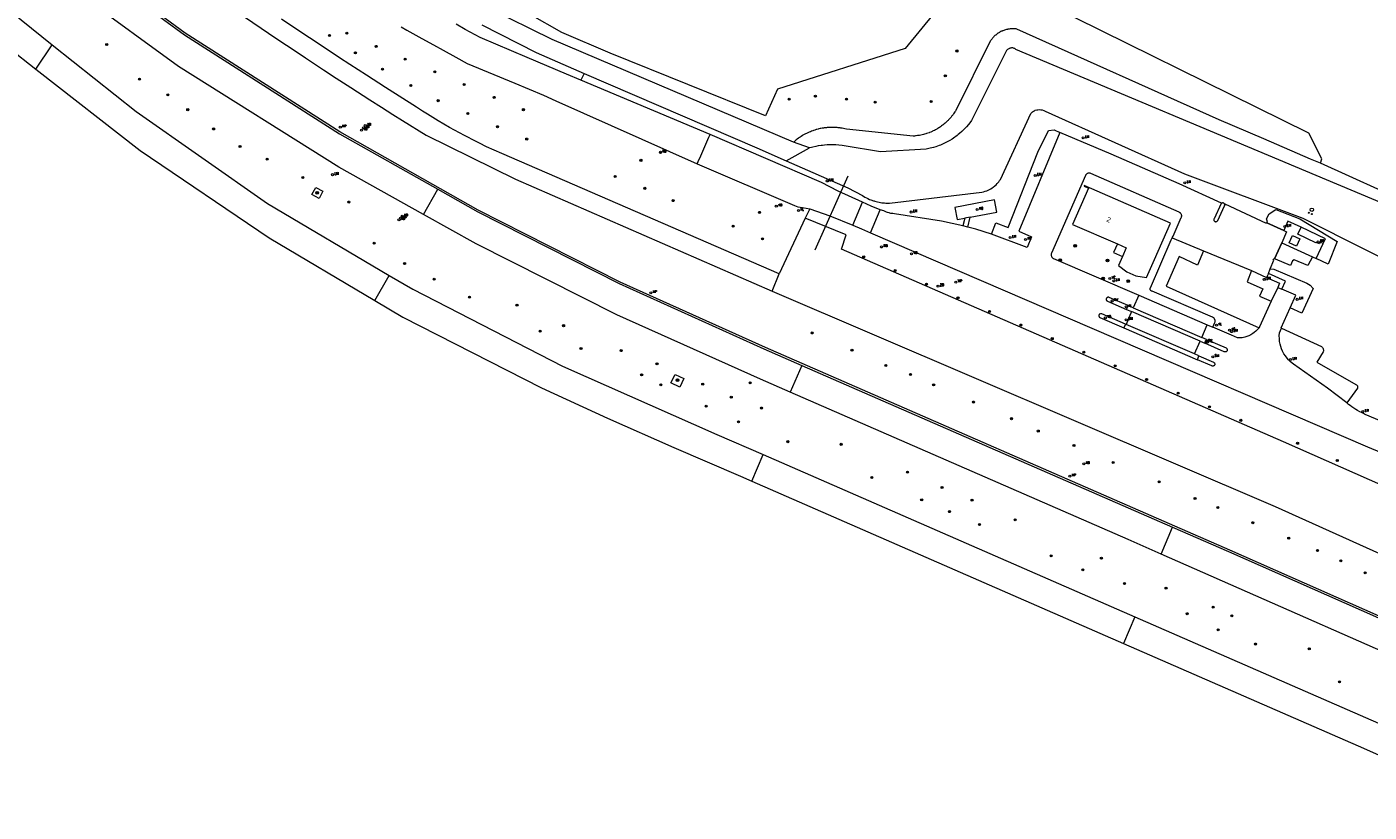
# Model space of a CAD drawing. Header units: metres. Extents: x 138165 to 154469, y 480134 to 494189.
# Tile 100 of 256: x 147099 to 147430, y 482893 to 483086. Entities that reach past the tile are written whole.
import ezdxf

# ---------------------------------------------------------------- set-up
doc = ezdxf.new("R2010")
doc.units = ezdxf.units.M
doc.header["$LTSCALE"] = 0.001
doc.header["$MEASUREMENT"] = 0
for name, color, linetype, lineweight in [('Level 5', 7, 'Continuous', 0), ('TOP-L-duiker', 7, 'Continuous', 0), ('TOP-L-topo objecten punt', 7, 'Continuous', 0), ('TOP-L-topo objecten vlak', 7, 'Continuous', 0), ('TOP-L-verharding molgoot', 7, 'Continuous', 0), ('TOP-T-topo huisnummering naamgeving', 7, 'Continuous', 0)]:
    doc.layers.add(name, color=color, linetype=linetype, lineweight=lineweight)
doc.styles.add('Style-INTL_ISO', font='INTL_ISO.shx')
doc.styles.add('Style-STANDARD', font='STANDARD.shx')

# ---------------------------------------------------------------- blocks, each defined once
blk = doc.blocks.new('24')
at = {"layer": 'TOP-L-topo objecten punt', "color": 7, "linetype": 'Continuous', "lineweight": 0}
for radius in [0.025, 0.0182, 0.0115, 0.005]:
    blk.add_circle((0, 0), radius, dxfattribs=at)
blk = doc.blocks.new('131')
at = {"layer": 'TOP-L-topo objecten punt', "color": 7, "linetype": 'Continuous', "lineweight": 0}
blk.add_circle((0, 0), 0.025, dxfattribs=at)
at = {"layer": 'TOP-L-topo objecten punt', "color": 7, "linetype": 'Continuous', "lineweight": 0, "style": 'Style-STANDARD'}
blk.add_text('SM', height=0.06, dxfattribs=at).set_placement((0.0483, 0))
blk = doc.blocks.new('31')
at = {"layer": 'TOP-L-topo objecten punt', "color": 7, "linetype": 'Continuous', "lineweight": 0}
blk.add_circle((0, 0), 0.025, dxfattribs=at)
at = {"layer": 'TOP-L-topo objecten punt', "color": 7, "linetype": 'Continuous', "lineweight": 0, "style": 'Style-STANDARD'}
blk.add_text('KO', height=0.06, dxfattribs=at).set_placement((0.0483, 0))
blk = doc.blocks.new('22')
at = {"layer": 'TOP-L-topo objecten punt', "color": 7, "linetype": 'Continuous', "lineweight": 0}
blk.add_circle((0, 0), 0.025, dxfattribs=at)
at = {"layer": 'TOP-L-topo objecten punt', "color": 7, "linetype": 'Continuous', "lineweight": 0, "style": 'Style-STANDARD'}
blk.add_text('VC', height=0.06, dxfattribs=at).set_placement((0.0483, 0))
blk = doc.blocks.new('39')
at = {"layer": 'TOP-L-topo objecten punt', "color": 7, "linetype": 'Continuous', "lineweight": 0}
for p, q in [((0.0175, 0.0175), (-0.0175, 0.0175)), ((-0.0175, 0.0175), (-0.0175, -0.0175)), ((0.0175, 0.0175), (0.0175, -0.0175)), ((0.0175, -0.0175), (-0.0175, -0.0175))]:
    blk.add_line(p, q, dxfattribs=at)
blk.add_circle((0, 0), 0.0332, dxfattribs=at)
blk = doc.blocks.new('*U13')
at = {"layer": 'Level 5', "color": 7, "linetype": 'Continuous', "lineweight": 0}
blk.add_circle((0, 0), 0.0415, dxfattribs=at)
blk = doc.blocks.new('150')
at = {"layer": 'Level 5', "color": 7, "linetype": 'Continuous', "lineweight": 0}
blk.add_blockref('*U13', (0, 0), dxfattribs=at)
blk = doc.blocks.new('73')
at = {"layer": 'TOP-L-topo objecten punt', "color": 7, "linetype": 'Continuous', "lineweight": 0}
blk.add_circle((0, 0), 0.025, dxfattribs=at)
at = {"layer": 'TOP-L-topo objecten punt', "color": 7, "linetype": 'Continuous', "lineweight": 0, "style": 'Style-STANDARD'}
blk.add_text('WP', height=0.06, dxfattribs=at).set_placement((0.0483, 0))
blk = doc.blocks.new('16')
at = {"layer": 'TOP-L-topo objecten punt', "color": 7, "linetype": 'Continuous', "lineweight": 0}
blk.add_circle((0, 0), 0.025, dxfattribs=at)
at = {"layer": 'TOP-L-topo objecten punt', "color": 7, "linetype": 'Continuous', "lineweight": 0, "style": 'Style-STANDARD'}
blk.add_text('LM', height=0.06, dxfattribs=at).set_placement((0.0483, 0))
blk = doc.blocks.new('15')
at = {"layer": 'TOP-L-topo objecten punt', "color": 7, "linetype": 'Continuous', "lineweight": 0}
blk.add_circle((0, 0), 0.025, dxfattribs=at)
at = {"layer": 'TOP-L-topo objecten punt', "color": 7, "linetype": 'Continuous', "lineweight": 0, "style": 'Style-STANDARD'}
blk.add_text('VL', height=0.06, dxfattribs=at).set_placement((0.0483, 0))
blk = doc.blocks.new('17')
at = {"layer": 'TOP-L-topo objecten punt', "color": 7, "linetype": 'Continuous', "lineweight": 0}
blk.add_circle((0, 0), 0.025, dxfattribs=at)
at = {"layer": 'TOP-L-topo objecten punt', "color": 7, "linetype": 'Continuous', "lineweight": 0, "style": 'Style-STANDARD'}
blk.add_text('HP', height=0.06, dxfattribs=at).set_placement((0.0483, 0))
blk = doc.blocks.new('10')
at = {"layer": 'TOP-L-topo objecten punt', "linetype": 'Continuous', "lineweight": 0}
blk.add_circle((0, 0), 0.0125, dxfattribs=at)
blk = doc.blocks.new('28')
at = {"layer": 'TOP-L-topo objecten punt', "color": 7, "linetype": 'Continuous', "lineweight": 0}
blk.add_circle((0, 0), 0.025, dxfattribs=at)
at = {"layer": 'TOP-L-topo objecten punt', "color": 7, "linetype": 'Continuous', "lineweight": 0, "style": 'Style-STANDARD'}
blk.add_text('VM', height=0.06, dxfattribs=at).set_placement((0.0483, 0))
blk = doc.blocks.new('168')
at = {"layer": 'TOP-L-topo objecten punt', "color": 7, "linetype": 'Continuous', "lineweight": 0}
blk.add_circle((0, 0), 0.025, dxfattribs=at)
at = {"layer": 'TOP-L-topo objecten punt', "color": 7, "linetype": 'Continuous', "lineweight": 0, "style": 'Style-STANDARD'}
blk.add_text('ZM', height=0.06, dxfattribs=at).set_placement((0.048, 0))
blk = doc.blocks.new('126')
at = {"layer": 'TOP-L-topo objecten punt', "color": 7, "linetype": 'Continuous', "lineweight": 0}
blk.add_circle((0, 0), 0.025, dxfattribs=at)
at = {"layer": 'TOP-L-topo objecten punt', "color": 7, "linetype": 'Continuous', "lineweight": 0, "style": 'Style-STANDARD'}
blk.add_text('RV', height=0.06, dxfattribs=at).set_placement((0.0483, 0))
blk = doc.blocks.new('153')
at = {"layer": 'TOP-L-topo objecten punt', "color": 7, "linetype": 'Continuous', "lineweight": 0}
blk.add_circle((0, 0), 0.025, dxfattribs=at)
at = {"layer": 'TOP-L-topo objecten punt', "color": 7, "linetype": 'Continuous', "lineweight": 0, "style": 'Style-STANDARD'}
blk.add_text('RP', height=0.06, dxfattribs=at).set_placement((0.0483, 0))
blk = doc.blocks.new('11')
at = {"layer": 'TOP-L-topo objecten punt', "color": 7, "linetype": 'Continuous', "lineweight": 0}
blk.add_circle((0, 0), 0.025, dxfattribs=at)
at = {"layer": 'TOP-L-topo objecten punt', "color": 7, "linetype": 'Continuous', "lineweight": 0, "style": 'Style-STANDARD'}
blk.add_text('AB', height=0.06, dxfattribs=at).set_placement((0.0483, 0))
blk = doc.blocks.new('85')
at = {"layer": 'TOP-L-topo objecten punt', "color": 7, "linetype": 'Continuous', "lineweight": 0}
blk.add_circle((0, 0), 0.025, dxfattribs=at)
at = {"layer": 'TOP-L-topo objecten punt', "color": 7, "linetype": 'Continuous', "lineweight": 0, "style": 'Style-STANDARD'}
blk.add_text('ZB', height=0.06, dxfattribs=at).set_placement((0.0483, 0))
blk = doc.blocks.new('127')
at = {"layer": 'TOP-L-topo objecten punt', "color": 7, "linetype": 'Continuous', "lineweight": 0}
blk.add_circle((0, 0), 0.025, dxfattribs=at)
at = {"layer": 'TOP-L-topo objecten punt', "color": 7, "linetype": 'Continuous', "lineweight": 0, "style": 'Style-STANDARD'}
blk.add_text('RB', height=0.06, dxfattribs=at).set_placement((0.0483, 0))
blk = doc.blocks.new('14')
at = {"layer": 'TOP-L-topo objecten punt', "color": 7, "linetype": 'Continuous', "lineweight": 0}
blk.add_circle((0, 0), 0.025, dxfattribs=at)
at = {"layer": 'TOP-L-topo objecten punt', "color": 7, "linetype": 'Continuous', "lineweight": 0, "style": 'Style-STANDARD'}
blk.add_text('VB', height=0.06, dxfattribs=at).set_placement((0.0483, 0))

msp = doc.modelspace()

# ---------------------------------------------------------------- linework, layer by layer
at = {"layer": 'TOP-L-duiker', "flags": 128}
msp.add_lwpolyline([(147301.83, 483049.64), (147293.67, 483031.42)], dxfattribs=at)
at = {"layer": 'TOP-L-topo objecten vlak', "flags": 128}
for points in [[(147736.9, 482803.68), (147736.99, 482804.09), (147733.52, 482805.03), (147732.42, 482805.41), (147731.34, 482805.83), (147730.27, 482806.28), (147709.44, 482816.02), (147637.34, 482849.37), (147565.04, 482882.27), (147492.53, 482914.72), (147396.05, 482957.37), (147281.44, 483007.37), (147245.63, 483023.52), (147210.58, 483041.27), (147176.37, 483060.58), (147138.18, 483084.91), (147101.74, 483111.78), (147067.23, 483141.09), (147043.29, 483165.99), (147021.54, 483192.82), (147002.13, 483221.38), (146968.93, 483272.62)], [(147030.61, 483154.68), (147040.93, 483142.66), (147065.84, 483116.91), (147095.15, 483090.27), (147105.42, 483082.07)], [(147025.4, 483149.82), (147035.2, 483138.35), (147063.96, 483108.84), (147094.66, 483081.34), (147101.39, 483076.09)], [(147345.2, 483095.08), (147339.68, 483097.82), (147328.61, 483108.55), (147321.81, 483119.78), (147315.12, 483118.13), (147326.83, 483094.52), (147315.98, 483081.12), (147284.46, 483071.08), (147281.51, 483064.56), (147243.16, 483080), (147231.16, 483085.1), (147215.54, 483094.1)], [(147117.35, 483099.75), (147138.04, 483084.49), (147176.32, 483060.13), (147200.56, 483046.46)], [(147197.04, 483040.21), (147176.16, 483051.87), (147136.59, 483076.75), (147113.31, 483093.77)], [(147418.47, 483052.82), (147418.8, 483053.91), (147415.58, 483060.23), (147345.2, 483095.08)], [(147288.38, 483058.05), (147228.84, 483083.37), (147213.07, 483091.08)], [(147153.14, 483088.78), (147158.82, 483084.92), (147161.8, 483082.91), (147164.6, 483081.04), (147167.95, 483078.82), (147172.33, 483075.93), (147175.51, 483073.85), (147179.08, 483071.54), (147183.78, 483068.52), (147186.69, 483066.66), (147189.52, 483064.87), (147191.84, 483063.41), (147197.73, 483059.74), (147219.72, 483048.9), (147283.09, 483021.25)], [(147284.84, 483025.56), (147216.41, 483055.26), (147212.58, 483056.92), (147210.87, 483057.76), (147210.01, 483058.19), (147207.17, 483059.66), (147203.48, 483061.69), (147200.67, 483063.32), (147198.03, 483064.92), (147196.8, 483065.69), (147195.3, 483066.65), (147187.69, 483071.51), (147182.95, 483074.56), (147178.86, 483077.22), (147176.3, 483078.89), (147172.53, 483081.37), (147168.92, 483083.76), (147165.75, 483085.86), (147162.02, 483088.36)], [(147235.89, 483073.33), (147232.31, 483074.83), (147222.6, 483078.94), (147211.01, 483083.91), (147207.36, 483085.88), (147205.09, 483087.12)], [(147211.46, 483086.97), (147224.87, 483080.13), (147236.73, 483075.02)], [(147191.57, 483086.5), (147192.96, 483085.71), (147194.43, 483084.88), (147196.62, 483083.65), (147199.48, 483082.06), (147201.89, 483080.73), (147205.03, 483079.01), (147207.84, 483077.49), (147219.57, 483072.62), (147226.63, 483069.61), (147229.68, 483068.21), (147264.58, 483052.66)], [(147418.47, 483052.82), (147415.98, 483053.86), (147404.51, 483058.85), (147393.48, 483063.55), (147343.52, 483085.95), (147343.35, 483085.97), (147343.24, 483085.99), (147343.01, 483086.01), (147342.78, 483086.02), (147342.55, 483086.02), (147342.43, 483086.02), (147342.2, 483086.01), (147341.97, 483086), (147341.85, 483085.98), (147341.62, 483085.96), (147341.51, 483085.94), (147341.4, 483085.92), (147341.28, 483085.9), (147341.17, 483085.88), (147340.95, 483085.83), (147340.72, 483085.77), (147340.5, 483085.7), (147340.29, 483085.62), (147340.07, 483085.54), (147339.96, 483085.5), (147339.86, 483085.45), (147339.75, 483085.41), (147339.54, 483085.31), (147339.34, 483085.2), (147339.24, 483085.14), (147339.04, 483085.02), (147338.94, 483084.96), (147338.85, 483084.9), (147338.66, 483084.77), (147338.57, 483084.7), (147338.47, 483084.63), (147338.38, 483084.56), (147338.29, 483084.48), (147338.21, 483084.41), (147338.12, 483084.33), (147338.03, 483084.26), (147337.87, 483084.1), (147337.71, 483083.93), (147337.55, 483083.76), (147337.48, 483083.67), (147337.4, 483083.58), (147337.26, 483083.4), (147337.19, 483083.31), (147337.06, 483083.12), (147336.93, 483082.93), (147328.45, 483065.89), (147328.33, 483065.69), (147328.24, 483065.55), (147328.07, 483065.28), (147327.88, 483065.02), (147327.79, 483064.89), (147327.69, 483064.76), (147327.59, 483064.63), (147327.49, 483064.5), (147327.29, 483064.25), (147327.08, 483064), (147326.87, 483063.76), (147326.65, 483063.53), (147326.53, 483063.41), (147326.42, 483063.3), (147326.19, 483063.07), (147326.07, 483062.96), (147325.83, 483062.75), (147325.58, 483062.54), (147325.33, 483062.33), (147325.2, 483062.23), (147324.95, 483062.04), (147324.68, 483061.85), (147324.42, 483061.67), (147324.28, 483061.58), (147324.01, 483061.41), (147323.87, 483061.33), (147323.73, 483061.25), (147323.45, 483061.09), (147323.16, 483060.94), (147322.87, 483060.8), (147322.72, 483060.73), (147322.58, 483060.66), (147322.43, 483060.6), (147322.28, 483060.53), (147321.98, 483060.41), (147321.83, 483060.36), (147321.52, 483060.25), (147321.22, 483060.14), (147321.06, 483060.1), (147320.75, 483060.01), (147320.44, 483059.92), (147320.13, 483059.85), (147319.81, 483059.78), (147319.49, 483059.72), (147319.33, 483059.69), (147319.02, 483059.65), (147318.7, 483059.6), (147318.53, 483059.59), (147318.21, 483059.56), (147317.89, 483059.54), (147301.43, 483061.26), (147301.05, 483061.35), (147300.72, 483061.42), (147300.38, 483061.48), (147300.05, 483061.53), (147299.88, 483061.56), (147299.71, 483061.58), (147299.37, 483061.61), (147299.2, 483061.63), (147298.87, 483061.66), (147298.7, 483061.67), (147298.53, 483061.67), (147298.19, 483061.68), (147298.02, 483061.68), (147297.85, 483061.68), (147297.51, 483061.68), (147297.34, 483061.67), (147297.17, 483061.66), (147296.83, 483061.64), (147296.66, 483061.63), (147296.49, 483061.61), (147296.15, 483061.57), (147295.98, 483061.55), (147295.82, 483061.53), (147295.48, 483061.47), (147295.15, 483061.41), (147294.98, 483061.38), (147294.65, 483061.3), (147294.48, 483061.26), (147294.16, 483061.18), (147293.99, 483061.13), (147293.67, 483061.03), (147293.34, 483060.93), (147293.18, 483060.87), (147292.86, 483060.76), (147292.55, 483060.63), (147292.23, 483060.5), (147291.92, 483060.36), (147291.77, 483060.29), (147291.62, 483060.22), (147291.31, 483060.07), (147291.16, 483059.99), (147291.01, 483059.91), (147290.72, 483059.74), (147290.57, 483059.65), (147290.28, 483059.47), (147289.99, 483059.29), (147289.71, 483059.1), (147289.58, 483059), (147289.3, 483058.8), (147289.03, 483058.59), (147288.9, 483058.49), (147288.77, 483058.38), (147288.51, 483058.16), (147288.38, 483058.05)], [(147101.39, 483076.09), (147105.42, 483082.07)], [(147105.42, 483082.07), (147126.1, 483065.57), (147158.57, 483042.89), (147188.57, 483025.18)], [(147463.16, 483030.63), (147417.43, 483049.84), (147343.3, 483080.92), (147343.27, 483080.95), (147343.13, 483081.04), (147342.98, 483081.13), (147342.82, 483081.19), (147342.66, 483081.24), (147342.49, 483081.28), (147342.33, 483081.29), (147342.16, 483081.29), (147341.99, 483081.27), (147341.82, 483081.23), (147341.66, 483081.17), (147341.51, 483081.1), (147341.36, 483081.02), (147341.22, 483080.91), (147341.1, 483080.8), (147340.99, 483080.67), (147340.89, 483080.53), (147332.31, 483063.36), (147331.88, 483062.79), (147331.54, 483062.37), (147331.06, 483061.82), (147330.68, 483061.41), (147330.44, 483061.16), (147329.96, 483060.71), (147329.34, 483060.16), (147329.04, 483059.91), (147328.77, 483059.7), (147327.87, 483059.05), (147327.51, 483058.82), (147326.98, 483058.49), (147326.3, 483058.11), (147325.83, 483057.87), (147325.46, 483057.69), (147324.64, 483057.34), (147324.36, 483057.23), (147323.54, 483056.93), (147322.91, 483056.74), (147322.11, 483056.53), (147321.12, 483056.33), (147309.82, 483055.66), (147300.92, 483057.16), (147300.37, 483057.23), (147299.6, 483057.31), (147298.85, 483057.36), (147298.39, 483057.38), (147297.72, 483057.38), (147297.18, 483057.37), (147296.67, 483057.35), (147296.07, 483057.3), (147295.53, 483057.25), (147295.2, 483057.21), (147294.5, 483057.11), (147293.92, 483057), (147293.17, 483056.84), (147292.83, 483056.76), (147292.37, 483056.64)], [(147101.39, 483076.09), (147127.15, 483055.99), (147158.92, 483034.42), (147185.07, 483018.96)], [(147236.73, 483075.02), (147235.89, 483073.33)], [(147236.73, 483075.02), (147279.32, 483056.66), (147286.59, 483053.47)], [(147267.79, 483059.97), (147235.89, 483073.33)], [(147286.59, 483053.47), (147301.83, 483046.79), (147305.42, 483044.86), (147306.01, 483044.5), (147306.42, 483044.28), (147306.74, 483044.12), (147307.16, 483043.93), (147307.5, 483043.8), (147307.72, 483043.71), (147307.88, 483043.66), (147308.1, 483043.58), (147308.27, 483043.53), (147308.44, 483043.48), (147308.8, 483043.38), (147309.08, 483043.31), (147309.52, 483043.22), (147309.89, 483043.16), (147310.21, 483043.11), (147310.52, 483043.08), (147310.81, 483043.05), (147311.19, 483043.03), (147311.42, 483043.03), (147311.7, 483043.02), (147312.06, 483043.03), (147334.88, 483045.69), (147335.27, 483045.78), (147335.71, 483045.91), (147336.07, 483046.05), (147336.46, 483046.22), (147336.77, 483046.37), (147337.09, 483046.55), (147337.43, 483046.77), (147337.68, 483046.95), (147338.07, 483047.26), (147338.39, 483047.55), (147338.66, 483047.82), (147338.9, 483048.09), (147339.06, 483048.29), (147339.26, 483048.56), (147339.45, 483048.85), (147346.96, 483065.15), (147347.18, 483065.37), (147347.41, 483065.55), (147347.62, 483065.69), (147347.85, 483065.81), (147348.06, 483065.9), (147348.43, 483066.01), (147348.7, 483066.06), (147349.06, 483066.08), (147349.45, 483066.05), (147349.76, 483065.99), (147350.14, 483065.86), (147350.51, 483065.68), (147384.87, 483050.19), (147414.09, 483039.31), (147445.37, 483023.54)], [(147337.22, 483035.33), (147338.32, 483038.13), (147341.34, 483037.01), (147348.7, 483055.57), (147351.32, 483060.94), (147352.69, 483061.09), (147354.09, 483060.43)], [(147354.09, 483060.43), (147344.04, 483036.1), (147347.13, 483034.66), (147346.04, 483032.04), (147337.22, 483035.33)], [(147393.93, 483042.88), (147394, 483043.03), (147383.59, 483047.74), (147366.82, 483055.12), (147354.09, 483060.43)], [(147264.58, 483052.66), (147264.87, 483053.31), (147265.47, 483054.69), (147267.48, 483059.27), (147267.79, 483059.97)], [(147305.39, 483043.22), (147299.39, 483045.97), (147295.3, 483048.1), (147267.79, 483059.97)], [(147292.37, 483056.64), (147288.38, 483058.05)], [(147286.59, 483053.47), (147292.37, 483056.64)], [(147264.58, 483052.66), (147288.61, 483042.38), (147289.43, 483042.1), (147290.61, 483041.88), (147292.44, 483041.57)], [(147471.59, 483037.55), (147462.76, 483032.82), (147418.47, 483052.82)], [(147381.89, 483034.4), (147382.11, 483034.82), (147384.11, 483039.42), (147384.16, 483039.56), (147384.19, 483039.67), (147384.2, 483039.8), (147384.2, 483039.93), (147384.18, 483040.01), (147384.17, 483040.1), (147384.14, 483040.18), (147384.11, 483040.24), (147384.09, 483040.28), (147384.02, 483040.4), (147383.95, 483040.49), (147383.87, 483040.57), (147383.78, 483040.64), (147383.68, 483040.7), (147383.6, 483040.74), (147361.78, 483050.3), (147361.61, 483050.36), (147361.5, 483050.39), (147361.4, 483050.4), (147361.3, 483050.4), (147361.19, 483050.39), (147361.09, 483050.37), (147360.99, 483050.34), (147360.89, 483050.3), (147360.78, 483050.24), (147360.68, 483050.16), (147360.6, 483050.08), (147360.53, 483050), (147360.48, 483049.92), (147360.42, 483049.83), (147352.05, 483030.63), (147352.01, 483030.5), (147351.99, 483030.33), (147351.98, 483030.19), (147352.01, 483030.04), (147352.05, 483029.88), (147352.1, 483029.79), (147352.16, 483029.67), (147352.23, 483029.59), (147352.31, 483029.5), (147352.4, 483029.43), (147352.49, 483029.37), (147352.6, 483029.32), (147373.61, 483020.3)], [(147369.58, 483029.83), (147368.62, 483027.63), (147370.67, 483026.02), (147372.91, 483025.03), (147375.51, 483024.62), (147377.49, 483029.13), (147381.41, 483038.09), (147360.17, 483047.36), (147360.09, 483047.19), (147361.19, 483046.71), (147357.29, 483037.75), (147368.36, 483032.92)], [(147171.27, 483044.17), (147169.5, 483045.1), (147170.44, 483046.87), (147172.2, 483045.94), (147171.27, 483044.17)], [(147197.04, 483040.21), (147200.56, 483046.46)], [(147200.56, 483046.46), (147210.43, 483040.88), (147245.37, 483023.18), (147281.08, 483007.06), (147290.48, 483002.96)], [(147292.44, 483041.57), (147291.27, 483039.3)], [(147292.44, 483041.57), (147297.36, 483039.85), (147303, 483037.57)], [(147303, 483037.57), (147305.39, 483043.22)], [(147309.81, 483041.36), (147307.57, 483042.28), (147305.39, 483043.22)], [(147307.41, 483035.7), (147309.81, 483041.36)], [(147330.21, 483037.36), (147324.92, 483038.55), (147313.29, 483040.35), (147312.91, 483040.4), (147312.68, 483040.43), (147312.42, 483040.48), (147312.17, 483040.54), (147311.98, 483040.6), (147311.59, 483040.72), (147311.35, 483040.8), (147311.2, 483040.86), (147311.03, 483040.93), (147310.85, 483041.01), (147310.66, 483041.1), (147309.81, 483041.36)], [(147331.95, 483039.55), (147338.58, 483040.8), (147338.02, 483043.78), (147328.18, 483041.91), (147328.8, 483038.97), (147330.64, 483039.31)], [(147393.93, 483042.88), (147392.18, 483039.14), (147392.15, 483039.08), (147392.14, 483039), (147392.13, 483038.92), (147392.14, 483038.81), (147392.17, 483038.74), (147392.2, 483038.67), (147392.24, 483038.61), (147392.29, 483038.55), (147392.35, 483038.51), (147392.39, 483038.48), (147392.42, 483038.46), (147392.48, 483038.44), (147392.52, 483038.43), (147392.56, 483038.42), (147392.62, 483038.42), (147392.67, 483038.42), (147392.74, 483038.43), (147392.8, 483038.44), (147392.85, 483038.46), (147392.91, 483038.5), (147392.97, 483038.54), (147393.02, 483038.59), (147393.06, 483038.64), (147393.09, 483038.7), (147394.8, 483042.36)], [(147394.8, 483042.36), (147394.85, 483042.56), (147394.84, 483042.62), (147394.83, 483042.65), (147394.82, 483042.7), (147394.8, 483042.74), (147394.78, 483042.79), (147394.76, 483042.83), (147394.72, 483042.87), (147394.69, 483042.91), (147394.64, 483042.94), (147394.61, 483042.97), (147394.55, 483043), (147394.5, 483043.02), (147394.46, 483043.03), (147394.41, 483043.04), (147394.36, 483043.05), (147394.3, 483043.05), (147394.24, 483043.04), (147394.18, 483043.03), (147394.13, 483043.01), (147394.08, 483042.98), (147394.03, 483042.95), (147394, 483042.92), (147393.96, 483042.89), (147393.93, 483042.88)], [(147405.26, 483038.17), (147405.17, 483037.97), (147394.96, 483042.71), (147394.8, 483042.36)], [(147405.26, 483038.17), (147405.35, 483038.36), (147405.17, 483039.14), (147405.79, 483040.34), (147407.43, 483041.42), (147413.37, 483039.1), (147422.62, 483033.57), (147420.32, 483027.97), (147417.38, 483029.3)], [(147287.6, 482996.32), (147280.24, 482999.53), (147244.8, 483015.46), (147210.08, 483032.92), (147197.04, 483040.21)], [(147291.27, 483039.3), (147284.84, 483025.56)], [(147552.16, 482920.99), (147409.33, 482984.08), (147300.22, 483031.62), (147301.39, 483035.21), (147291.27, 483039.3)], [(147303, 483037.57), (147305.2, 483036.62), (147307.41, 483035.7)], [(147330.64, 483039.31), (147330.21, 483037.36)], [(147331.41, 483037.06), (147330.21, 483037.36)], [(147331.95, 483039.55), (147330.64, 483039.31)], [(147331.41, 483037.06), (147331.95, 483039.55)], [(147409.39, 483036.24), (147405.26, 483038.17)], [(147413.66, 483037.05), (147410.43, 483038.51), (147409.39, 483036.24)], [(147307.41, 483035.7), (147362.04, 483012.15), (147430.05, 482982.85), (147435.79, 482980.45)], [(147337.22, 483035.33), (147333.41, 483036.54), (147331.41, 483037.06)], [(147391.91, 483012.38), (147392.37, 483013.52), (147392.43, 483013.7), (147392.45, 483013.84), (147392.45, 483013.98), (147392.43, 483014.12), (147392.4, 483014.21), (147392.38, 483014.28), (147392.33, 483014.39), (147392.27, 483014.47), (147392.19, 483014.58), (147392.11, 483014.66), (147392.04, 483014.72), (147391.83, 483014.82), (147376.9, 483021.24), (147376.81, 483021.26), (147376.75, 483021.29), (147376.67, 483021.34), (147376.61, 483021.38), (147376.55, 483021.45), (147376.51, 483021.51), (147376.48, 483021.57), (147376.45, 483021.63), (147376.43, 483021.71), (147376.42, 483021.83), (147376.44, 483021.94), (147376.45, 483022), (147376.49, 483022.09), (147381.64, 483033.94), (147381.89, 483034.4)], [(147381.89, 483034.4), (147389.62, 483031.23)], [(147409.39, 483036.24), (147410.08, 483035.91), (147408.9, 483033.23)], [(147411.55, 483034.98), (147413.36, 483034.15), (147412.52, 483032.34), (147410.71, 483033.17), (147411.55, 483034.98)], [(147419.14, 483033.03), (147418.4, 483033.35), (147418.2, 483032.93), (147417.38, 483033.31), (147417.33, 483033.21), (147412.86, 483035.31), (147413.66, 483037.05)], [(147419.14, 483033.03), (147419.68, 483034.2), (147413.66, 483037.05)], [(147368.36, 483032.92), (147367.4, 483030.78), (147369.58, 483029.83)], [(147368.36, 483032.92), (147369.41, 483032.46), (147370.51, 483031.97), (147369.58, 483029.83)], [(147389.62, 483031.23), (147388.14, 483027.73), (147383.55, 483029.83), (147380.37, 483022.47), (147403.29, 483012.24)], [(147389.62, 483031.23), (147401.42, 483026.4)], [(147407.14, 483029.27), (147408.9, 483033.23)], [(147408.9, 483033.23), (147416.49, 483029.71)], [(147417.38, 483029.3), (147419.14, 483033.03)], [(147406.05, 483026.81), (147406.96, 483028.93), (147406.82, 483029.01), (147406.95, 483029.34), (147407.14, 483029.27)], [(147416.49, 483029.71), (147415.34, 483027.57), (147411.99, 483028.97), (147411.58, 483028.75), (147411.04, 483027.64), (147407.34, 483029.18), (147407.14, 483029.27)], [(147416.49, 483029.71), (147417.38, 483029.3)], [(147185.07, 483018.96), (147188.57, 483025.18)], [(147188.57, 483025.18), (147194.4, 483021.75), (147231.4, 483002.74), (147269.45, 482985.93), (147280.91, 482980.93)], [(147283.09, 483021.25), (147284.84, 483025.56)], [(147401.42, 483026.4), (147400.39, 483023.57), (147404.26, 483021.81), (147403.45, 483020.04), (147406.29, 483018.77)], [(147401.42, 483026.4), (147405.12, 483024.64)], [(147405.63, 483025.63), (147405.12, 483024.64)], [(147405.12, 483024.64), (147408.36, 483023.22), (147407.92, 483022.2)], [(147405.63, 483025.63), (147406.05, 483026.81)], [(147408.93, 483021.75), (147409.83, 483023.77), (147405.63, 483025.63)], [(147406.05, 483026.81), (147406.96, 483026.74), (147415.07, 483023.21), (147415.92, 483022.73), (147416.68, 483021.92), (147413.86, 483015.87), (147410.97, 483017.15)], [(147283.09, 483021.25), (147407.25, 482968.11), (147542.04, 482907.44), (147695.61, 482839.06), (147842.45, 482770.52), (147933.47, 482726.73), (147973.35, 482708.58)], [(147407.92, 483022.2), (147406.29, 483018.77)], [(147407.92, 483022.2), (147408.93, 483021.75)], [(147410.97, 483017.15), (147412.39, 483020.3), (147408.93, 483021.75)], [(147185.07, 483018.96), (147191.96, 483014.88), (147226.17, 482997.44), (147242.44, 482989.96), (147258.81, 482982.67), (147275.26, 482975.59), (147278.07, 482974.37)], [(147370.98, 483017.71), (147366.28, 483019.74), (147366.2, 483019.77), (147366.14, 483019.78), (147366.08, 483019.78), (147365.99, 483019.77), (147365.89, 483019.74), (147365.81, 483019.7), (147365.75, 483019.66), (147365.71, 483019.61), (147365.68, 483019.58), (147365.65, 483019.53), (147365.62, 483019.48), (147365.59, 483019.38), (147365.58, 483019.28), (147365.58, 483019.19), (147365.6, 483019.11), (147365.63, 483019.05), (147365.66, 483019), (147365.71, 483018.93), (147365.74, 483018.9), (147365.8, 483018.86), (147365.86, 483018.83), (147370.59, 483016.79)], [(147370.59, 483016.79), (147370.98, 483017.71)], [(147372.26, 483017.16), (147370.98, 483017.71)], [(147373.61, 483020.3), (147372.26, 483017.16)], [(147373.61, 483020.3), (147390.53, 483012.97)], [(147406.29, 483018.77), (147403.42, 483012.44), (147403.29, 483012.24)], [(147370.34, 483013.14), (147364.46, 483015.69), (147364.36, 483015.72), (147364.27, 483015.73), (147364.2, 483015.72), (147364.13, 483015.71), (147364.06, 483015.68), (147363.99, 483015.65), (147363.95, 483015.62), (147363.91, 483015.58), (147363.87, 483015.54), (147363.83, 483015.49), (147363.8, 483015.43), (147363.78, 483015.38), (147363.77, 483015.32), (147363.76, 483015.27), (147363.75, 483015.22), (147363.76, 483015.17), (147363.77, 483015.11), (147363.78, 483015.06), (147363.8, 483015), (147363.83, 483014.95), (147363.87, 483014.9), (147363.9, 483014.86), (147363.95, 483014.82), (147363.99, 483014.79), (147364.03, 483014.77), (147369.91, 483012.23)], [(147371.84, 483016.25), (147370.49, 483013.09)], [(147370.59, 483016.79), (147371.84, 483016.25)], [(147388.78, 483008.94), (147371.84, 483016.25)], [(147372.26, 483017.16), (147389.17, 483009.85)], [(147408.87, 483012.13), (147408.72, 483012.26), (147410.97, 483017.15)], [(147370.34, 483013.14), (147369.91, 483012.23)], [(147369.91, 483012.23), (147388.08, 483004.34)], [(147370.49, 483013.09), (147370.34, 483013.14)], [(147387.4, 483005.8), (147370.49, 483013.09)], [(147389.17, 483009.85), (147390.53, 483012.97)], [(147390.53, 483012.97), (147391.91, 483012.38)], [(147403.29, 483012.24), (147403.08, 483011.98), (147402.83, 483011.7), (147402.48, 483011.37), (147402.13, 483011.07), (147401.76, 483010.8), (147401.31, 483010.53), (147400.81, 483010.28), (147400.32, 483010.09), (147399.76, 483009.92), (147399.12, 483009.79), (147398.64, 483009.74), (147397.95, 483009.73), (147396.51, 483010.39), (147391.91, 483012.38)], [(147424.94, 482993.72), (147420.22, 482997.35), (147411.79, 483003.3), (147411.08, 483003.85), (147410.55, 483004.36), (147410.2, 483004.74), (147409.79, 483005.28), (147409.45, 483005.8), (147409.08, 483006.48), (147408.83, 483007.08), (147408.65, 483007.59), (147408.49, 483008.22), (147408.38, 483008.83), (147408.31, 483009.63), (147408.3, 483010.23), (147408.36, 483010.98), (147408.87, 483012.13)], [(147408.87, 483012.13), (147418.68, 483007.65), (147418.76, 483007.59), (147418.87, 483007.49), (147418.96, 483007.37), (147419.04, 483007.25), (147419.11, 483007.11), (147419.15, 483006.96), (147419.19, 483006.78), (147419.19, 483006.62), (147419.17, 483006.45), (147419.14, 483006.3), (147417.59, 483003.73), (147427.21, 482998.27), (147427.33, 482998.2), (147427.43, 482998.11), (147427.5, 482998.02), (147427.57, 482997.91), (147427.62, 482997.78), (147427.64, 482997.63), (147427.64, 482997.49), (147427.61, 482997.34), (147424.94, 482993.72)], [(147387.4, 483005.8), (147388.78, 483008.94)], [(147388.78, 483008.94), (147389.94, 483008.43)], [(147390.32, 483009.33), (147389.17, 483009.85)], [(147390.32, 483009.33), (147395.15, 483007.27), (147395.27, 483007.19), (147395.33, 483007.13), (147395.37, 483007.06), (147395.41, 483006.98), (147395.43, 483006.91), (147395.44, 483006.78), (147395.43, 483006.68), (147395.4, 483006.59), (147395.35, 483006.5), (147395.26, 483006.4), (147395.17, 483006.34), (147395.05, 483006.29), (147394.94, 483006.28), (147394.84, 483006.28), (147394.73, 483006.31), (147389.94, 483008.43)], [(147389.94, 483008.43), (147390.32, 483009.33)], [(147388.46, 483005.33), (147387.4, 483005.8)], [(147388.46, 483005.33), (147392.07, 483003.75), (147392.15, 483003.7), (147392.2, 483003.66), (147392.25, 483003.61), (147392.3, 483003.56), (147392.34, 483003.48), (147392.37, 483003.35), (147392.38, 483003.24), (147392.36, 483003.13), (147392.34, 483003.08), (147392.3, 483003), (147392.24, 483002.93), (147392.19, 483002.88), (147392.08, 483002.81), (147392, 483002.78), (147391.93, 483002.77), (147391.87, 483002.76), (147391.79, 483002.77), (147391.72, 483002.78), (147391.64, 483002.81), (147388.08, 483004.34)], [(147388.08, 483004.34), (147388.46, 483005.33)], [(147260.33, 482997.59), (147258.14, 482998.62), (147259.14, 483000.74), (147261.33, 482999.71), (147260.33, 482997.59)], [(147290.48, 483002.96), (147287.6, 482996.32)], [(147290.48, 483002.96), (147381.94, 482963.07)], [(147379.14, 482956.41), (147370.98, 482960), (147287.6, 482996.32)], [(147435.58, 482988.25), (147429.53, 482990.84), (147429.31, 482990.94), (147429.09, 482991.05), (147428.58, 482991.3), (147428.21, 482991.5), (147427.62, 482991.83), (147427.19, 482992.09), (147426.67, 482992.42), (147426.45, 482992.57), (147426.2, 482992.75), (147425.8, 482993.04), (147425.42, 482993.33), (147424.94, 482993.72)], [(147278.07, 482974.37), (147280.91, 482980.93)], [(147280.91, 482980.93), (147372.62, 482940.92)], [(147278.07, 482974.37), (147369.85, 482934.34)], [(147379.14, 482956.41), (147381.94, 482963.07)], [(147381.94, 482963.07), (147395.77, 482957.04), (147473.33, 482922.76)], [(147470.4, 482916.17), (147459.51, 482921.03), (147379.14, 482956.41)], [(147372.62, 482940.92), (147369.85, 482934.34)], [(147372.62, 482940.92), (147438.6, 482912.13), (147463.64, 482900.97)], [(147369.85, 482934.34), (147427.75, 482909.08), (147460.72, 482894.41)]]:
    msp.add_lwpolyline(points, dxfattribs=at)
at = {"layer": 'TOP-L-verharding molgoot', "flags": 128}
for points in [[(147405.26, 483038.17), (147409.39, 483036.24)], [(147409.39, 483036.24), (147410.08, 483035.91), (147408.9, 483033.23)], [(147408.9, 483033.23), (147407.14, 483029.27)]]:
    msp.add_lwpolyline(points, dxfattribs=at)

# ---------------------------------------------------------------- block references
at = {"layer": 'TOP-L-topo objecten punt', "xscale": 10, "yscale": 10, "zscale": 10}
for name, p in [('24', (147173.85, 483084.38)), ('24', (147178.13, 483084.93)), ('24', (147118.85, 483082.12)), ('24', (147180.23, 483080.09)), ('24', (147185.38, 483081.68)), ('24', (147328.73, 483080.54)), ('24', (147192.53, 483078.54)), ('24', (147126.94, 483073.61)), ('24', (147186.91, 483076.04)), ('24', (147199.86, 483075.41)), ('24', (147325.86, 483074.42)), ('24', (147193.9, 483072.03)), ('24', (147207.07, 483072.26)), ('24', (147133.92, 483069.7)), ('24', (147200.69, 483068.28)), ('24', (147214.5, 483069.1)), ('24', (147287.32, 483068.63)), ('24', (147293.78, 483069.37)), ('24', (147301.47, 483068.66)), ('24', (147308.56, 483067.89)), ('24', (147322.36, 483068.06)), ('24', (147138.84, 483066.06)), ('24', (147208, 483065.12)), ('24', (147221.7, 483066.06)), ('24', (147145.25, 483061.3)), ('17', (147176.51, 483061.72)), ('14', (147181.76, 483061)), ('11', (147182.22, 483061.56)), ('14', (147182.68, 483062.13)), ('11', (147182.68, 483062.13)), ('24', (147215.32, 483061.86)), ('24', (147151.76, 483056.99)), ('24', (147222.52, 483058.82)), ('16', (147359.87, 483059.09)), ('24', (147158.45, 483053.87)), ('24', (147250.73, 483053.56)), ('11', (147255.55, 483055.54)), ('14', (147255.55, 483055.51)), ('16', (147174.6, 483050.02)), ('24', (147167.25, 483049.3)), ('24', (147244.35, 483049.58)), ('16', (147296.73, 483048.47)), ('16', (147348.07, 483049.84)), ('16', (147384.96, 483048)), ('39', (147170.82, 483045.54)), ('24', (147251.67, 483046.65)), ('24', (147258.65, 483043.61)), ('24', (147178.61, 483043.27)), ('24', (147280, 483040.72)), ('14', (147284.14, 483042.26)), ('15', (147289.62, 483041.17)), ('16', (147317.42, 483040.81)), ('31', (147333.72, 483041.4)), ('10', (147415.58, 483040.62)), ('150', (147416.33, 483041.38)), ('14', (147191, 483038.87)), ('11', (147191.41, 483039.31)), ('11', (147191.77, 483039.77)), ('10', (147191.84, 483039.75)), ('24', (147273.5, 483037.31)), ('16', (147409.68, 483037.21)), ('10', (147416.36, 483040.31)), ('24', (147280.74, 483034.18)), ('16', (147341.86, 483034.51)), ('28', (147345.63, 483034)), ('153', (147417.89, 483033.41)), ('24', (147184.87, 483033.11)), ('127', (147310.11, 483032.18)), ('14', (147317.53, 483030.46)), ('39', (147357.9, 483032.49)), ('24', (147192.39, 483028.09)), ('24', (147305.71, 483029.72)), ('39', (147354.21, 483028.93)), ('39', (147365.91, 483028.86)), ('24', (147199.66, 483024.23)), ('24', (147313.47, 483026.36)), ('73', (147328.43, 483023.52)), ('39', (147364.79, 483024.42)), ('22', (147366.47, 483024.38)), ('16', (147367.45, 483023.79)), ('39', (147371.03, 483023.75)), ('168', (147404.6, 483024.19)), ('17', (147253.18, 483020.88)), ('24', (147321.23, 483023)), ('85', (147324.06, 483022.53)), ('24', (147208.38, 483019.8)), ('24', (147220.13, 483017.84)), ('24', (147328.99, 483019.64)), ('126', (147367.03, 483018.85)), ('15', (147370.53, 483017.39)), ('16', (147412.71, 483019.26)), ('24', (147336.75, 483016.28)), ('14', (147365.36, 483014.72)), ('131', (147370.53, 483014.22)), ('24', (147225.85, 483011.4)), ('24', (147231.64, 483012.76)), ('24', (147292.97, 483010.96)), ('24', (147344.51, 483012.92)), ('15', (147392.77, 483012.88)), ('22', (147396.04, 483011.63)), ('16', (147396.54, 483011.29)), ('24', (147352.27, 483009.56)), ('126', (147390.25, 483008.86)), ('15', (147390.55, 483008.71)), ('24', (147235.93, 483007.1)), ('24', (147245.87, 483006.6)), ('24', (147302.82, 483006.71)), ('24', (147360.03, 483006.2)), ('131', (147391.87, 483005.06)), ('16', (147411.08, 483004.41)), ('24', (147250.9, 483000.63)), ('24', (147254.69, 483003.37)), ('24', (147311.18, 483002.96)), ('24', (147317.24, 483000.73)), ('24', (147367.79, 483002.84)), ('24', (147255.64, 482998.17)), ('39', (147259.74, 482999.29)), ('24', (147265.97, 482998.34)), ('24', (147277.7, 482998.65)), ('24', (147322.98, 482998.15)), ('24', (147375.55, 482999.48)), ('24', (147273.03, 482995.11)), ('24', (147332.8, 482993.92)), ('24', (147383.31, 482996.12)), ('24', (147266.83, 482992.89)), ('24', (147280.48, 482992.44)), ('24', (147391.07, 482992.76)), ('16', (147428.9, 482991.57)), ('24', (147274.82, 482989.04)), ('24', (147342.2, 482989.81)), ('24', (147398.83, 482989.4)), ('24', (147287, 482984.14)), ('24', (147348.81, 482986.76)), ('24', (147300.13, 482983.48)), ('24', (147357.61, 482983.21)), ('24', (147412.82, 482983.73)), ('11', (147360.05, 482978.65)), ('24', (147367.29, 482979.02)), ('24', (147422.62, 482979.49)), ('24', (147307.71, 482975.29)), ('24', (147316.5, 482976.62)), ('17', (147356.6, 482975.62)), ('24', (147378.65, 482974.23)), ('24', (147325.05, 482972.84)), ('24', (147320.02, 482969.77)), ('24', (147332.45, 482969.72)), ('24', (147387.5, 482970.14)), ('24', (147393.11, 482967.88)), ('24', (147326.88, 482966.87)), ('24', (147343.1, 482964.86)), ('24', (147401.74, 482964.14)), ('24', (147334.31, 482963.68)), ('24', (147410.62, 482960.32)), ('24', (147351.97, 482955.95)), ('24', (147364.38, 482955.38)), ('24', (147417.75, 482957.28)), ('24', (147423.47, 482954.75)), ('24', (147359.78, 482952.53)), ('24', (147429.49, 482951.78)), ('24', (147370.06, 482949.12)), ('24', (147380.34, 482948)), ('24', (147385.57, 482941.69)), ('24', (147392, 482943.31)), ('24', (147396.58, 482941.18)), ('24', (147393.2, 482937.72)), ('24', (147402.42, 482934.2)), ('24', (147415.7, 482933.04)), ('24', (147423.13, 482924.86))]:
    msp.add_blockref(name, p, dxfattribs=at)

# ---------------------------------------------------------------- texts
at = {"layer": 'TOP-T-topo huisnummering naamgeving', "style": 'Style-INTL_ISO'}
msp.add_text('2', height=1.25, rotation=336.4, dxfattribs=at).set_placement((147365.5, 483038.53))

doc.saveas('drawing.dxf')
